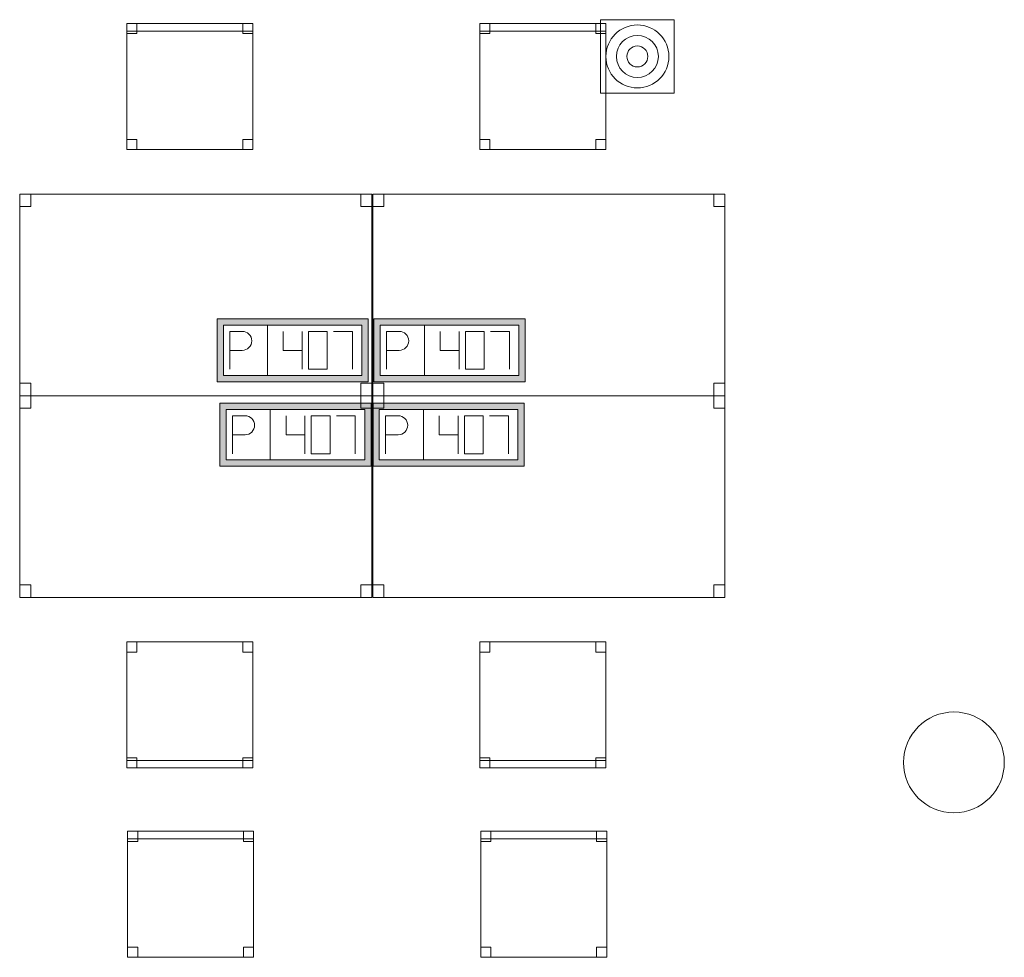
# Model space of a CAD drawing. Header units: metres. Extents: x 397.7 to 427.5, y 12.7 to 28.4.
# Tile 120 of 126: x 417.3 to 421.2, y 17 to 20.7. Entities that reach past the tile are written whole.
import ezdxf

# ---------------------------------------------------------------- set-up
doc = ezdxf.new("R2010")
doc.units = ezdxf.units.M
for name, color, linetype, lineweight in [('02_MOBILIARIO', 7, 'Continuous', 18), ('A-COLS-____-MCUT', 7, 'Continuous', 18), ('A-COLS-____-OTLN', 7, 'Continuous', 18), ('A-DETL-____-MBND', 7, 'Continuous', 18), ('A-DETL-GENF-OTLN', 7, 'Continuous', 18)]:
    doc.layers.add(name, color=color, linetype=linetype, lineweight=lineweight)

# ---------------------------------------------------------------- blocks, each defined once
blk = doc.blocks.new('Family - Taula 140X80_P5-151239-08_TEL_P5')
at = {"layer": 'A-DETL-____-MBND', "color": 253, "true_color": 0xaaaaaa}
for p, q in [((0, 0.8001), (0.0437, 0.8001)), ((0, 0.7501), (0, 0.8001)), ((0.0437, 0.8001), (0, 0.8001)), ((0, 0.8001), (0, 0.7501)), ((0, 0.8001), (1.3973, 0.8001)), ((0, 0), (0, 0.8001)), ((1.3973, 0.8001), (0, 0.8001)), ((0, 0.8001), (0, 0)), ((0.0437, 0.8001), (0.0437, 0.7501)), ((0.0437, 0.7501), (0.0437, 0.8001)), ((1.3536, 0.8001), (1.3973, 0.8001)), ((1.3536, 0.7501), (1.3536, 0.8001)), ((1.3973, 0.8001), (1.3536, 0.8001)), ((1.3536, 0.8001), (1.3536, 0.7501)), ((1.3973, 0.8001), (1.3973, 0.7501)), ((1.3973, 0.7501), (1.3973, 0.8001)), ((1.3973, 0.8001), (1.3973, 0)), ((1.3973, 0), (1.3973, 0.8001)), ((0.0437, 0.7501), (0, 0.7501)), ((0, 0.7501), (0.0437, 0.7501)), ((1.3973, 0.7501), (1.3536, 0.7501)), ((1.3536, 0.7501), (1.3973, 0.7501)), ((0, 0.05), (0.0437, 0.05)), ((0, 0), (0, 0.05)), ((0.0437, 0.05), (0, 0.05)), ((0, 0.05), (0, 0)), ((0.0437, 0.05), (0.0437, 0)), ((0.0437, 0), (0.0437, 0.05)), ((1.3536, 0.05), (1.3973, 0.05)), ((1.3536, 0), (1.3536, 0.05)), ((1.3973, 0.05), (1.3536, 0.05)), ((1.3536, 0.05), (1.3536, 0)), ((1.3973, 0.05), (1.3973, 0)), ((1.3973, 0), (1.3973, 0.05)), ((0, 0), (1.3973, 0)), ((0.0437, 0), (0, 0)), ((0, 0), (0.0437, 0)), ((1.3973, 0), (1.3536, 0)), ((1.3536, 0), (1.3973, 0)), ((1.3973, 0), (0, 0))]:
    blk.add_line(p, q, dxfattribs=at)
blk = doc.blocks.new('Family - Cadira d_Oficina_P5-151253-08_TEL_P5')
at = {"layer": 'A-DETL-____-MBND', "color": 253, "true_color": 0xaaaaaa}
for p, q in [((0, 0.47), (0, 0.5)), ((0, 0.5), (0.5, 0.5)), ((0, 0.5), (0, 0.47)), ((0.5, 0.5), (0, 0.5)), ((0, 0), (0, 0.5)), ((0, 0.5), (0.5, 0.5)), ((0.5, 0.5), (0, 0.5)), ((0, 0.5), (0, 0)), ((0, 0.46), (0, 0.5)), ((0, 0.5), (0.04, 0.5)), ((0, 0.5), (0, 0.46)), ((0.04, 0.5), (0, 0.5)), ((0.5, 0.47), (0, 0.47)), ((0, 0.47), (0.5, 0.47)), ((0.04, 0.5), (0.04, 0.46)), ((0.04, 0.46), (0.04, 0.5)), ((0.46, 0.46), (0.46, 0.5)), ((0.46, 0.5), (0.5, 0.5)), ((0.46, 0.5), (0.46, 0.46)), ((0.5, 0.5), (0.46, 0.5)), ((0.5, 0.5), (0.5, 0.47)), ((0.5, 0.47), (0.5, 0.5)), ((0.5, 0.5), (0.5, 0)), ((0.5, 0), (0.5, 0.5)), ((0.5, 0.5), (0.5, 0.46)), ((0.5, 0.46), (0.5, 0.5)), ((0.04, 0.46), (0, 0.46)), ((0, 0.46), (0.04, 0.46)), ((0.5, 0.46), (0.46, 0.46)), ((0.46, 0.46), (0.5, 0.46)), ((0, 0), (0, 0.04)), ((0, 0.04), (0.04, 0.04)), ((0, 0.04), (0, 0)), ((0.04, 0.04), (0, 0.04)), ((0.04, 0.04), (0.04, 0)), ((0.04, 0), (0.04, 0.04)), ((0.46, 0), (0.46, 0.04)), ((0.46, 0.04), (0.5, 0.04)), ((0.46, 0.04), (0.46, 0)), ((0.5, 0.04), (0.46, 0.04)), ((0.5, 0.04), (0.5, 0)), ((0.5, 0), (0.5, 0.04)), ((0.5, 0), (0, 0)), ((0.04, 0), (0, 0)), ((0, 0), (0.04, 0)), ((0.5, 0), (0.46, 0)), ((0.46, 0), (0.5, 0)), ((0, 0), (0.5, 0))]:
    blk.add_line(p, q, dxfattribs=at)
blk = doc.blocks.new('Family - Cadira d_Oficina_P5-151331-08_TEL_P5')
at = {"layer": 'A-DETL-____-MBND', "color": 253, "true_color": 0xaaaaaa}
for p, q in [((0, 0.46), (0, 0.5)), ((0, 0.5), (0.04, 0.5)), ((0, 0.5), (0, 0.46)), ((0.04, 0.5), (0, 0.5)), ((0, 0.47), (0, 0.5)), ((0, 0.5), (0.5, 0.5)), ((0, 0.5), (0, 0.47)), ((0.5, 0.5), (0, 0.5)), ((0, 0), (0, 0.5)), ((0, 0.5), (0.5, 0.5)), ((0.5, 0.5), (0, 0.5)), ((0, 0.5), (0, 0)), ((0.5, 0.47), (0, 0.47)), ((0, 0.47), (0.5, 0.47)), ((0.04, 0.5), (0.04, 0.46)), ((0.04, 0.46), (0.04, 0.5)), ((0.46, 0.46), (0.46, 0.5)), ((0.46, 0.5), (0.5, 0.5)), ((0.46, 0.5), (0.46, 0.46)), ((0.5, 0.5), (0.46, 0.5)), ((0.5, 0.5), (0.5, 0.47)), ((0.5, 0.47), (0.5, 0.5)), ((0.5, 0.5), (0.5, 0)), ((0.5, 0), (0.5, 0.5)), ((0.5, 0.5), (0.5, 0.46)), ((0.5, 0.46), (0.5, 0.5)), ((0.04, 0.46), (0, 0.46)), ((0, 0.46), (0.04, 0.46)), ((0.5, 0.46), (0.46, 0.46)), ((0.46, 0.46), (0.5, 0.46)), ((0, 0), (0, 0.04)), ((0, 0.04), (0.04, 0.04)), ((0, 0.04), (0, 0)), ((0.04, 0.04), (0, 0.04)), ((0.04, 0.04), (0.04, 0)), ((0.04, 0), (0.04, 0.04)), ((0.46, 0), (0.46, 0.04)), ((0.46, 0.04), (0.5, 0.04)), ((0.46, 0.04), (0.46, 0)), ((0.5, 0.04), (0.46, 0.04)), ((0.5, 0.04), (0.5, 0)), ((0.5, 0), (0.5, 0.04)), ((0.04, 0), (0, 0)), ((0, 0), (0.04, 0)), ((0.5, 0), (0, 0)), ((0.5, 0), (0.46, 0)), ((0.46, 0), (0.5, 0)), ((0, 0), (0.5, 0))]:
    blk.add_line(p, q, dxfattribs=at)
blk = doc.blocks.new('Family - Taula 140X80_P5-151336-08_TEL_P5')
at = {"layer": 'A-DETL-____-MBND', "color": 253, "true_color": 0xaaaaaa}
for p, q in [((0, 0), (0, 0.8001)), ((0, 0.8001), (1.3973, 0.8001)), ((1.3973, 0.8001), (0, 0.8001)), ((0, 0.8001), (0, 0)), ((0, 0.7501), (0, 0.8001)), ((0, 0.8001), (0.0437, 0.8001)), ((0.0437, 0.8001), (0, 0.8001)), ((0, 0.8001), (0, 0.7501)), ((0.0437, 0.8001), (0.0437, 0.7501)), ((0.0437, 0.7501), (0.0437, 0.8001)), ((1.3536, 0.7501), (1.3536, 0.8001)), ((1.3536, 0.8001), (1.3973, 0.8001)), ((1.3973, 0.8001), (1.3536, 0.8001)), ((1.3536, 0.8001), (1.3536, 0.7501)), ((1.3973, 0.8001), (1.3973, 0)), ((1.3973, 0), (1.3973, 0.8001)), ((1.3973, 0.8001), (1.3973, 0.7501)), ((1.3973, 0.7501), (1.3973, 0.8001)), ((0.0437, 0.7501), (0, 0.7501)), ((0, 0.7501), (0.0437, 0.7501)), ((1.3973, 0.7501), (1.3536, 0.7501)), ((1.3536, 0.7501), (1.3973, 0.7501)), ((0, 0), (0, 0.05)), ((0, 0.05), (0.0437, 0.05)), ((0.0437, 0.05), (0, 0.05)), ((0, 0.05), (0, 0)), ((0.0437, 0.05), (0.0437, 0)), ((0.0437, 0), (0.0437, 0.05)), ((1.3536, 0), (1.3536, 0.05)), ((1.3536, 0.05), (1.3973, 0.05)), ((1.3973, 0.05), (1.3536, 0.05)), ((1.3536, 0.05), (1.3536, 0)), ((1.3973, 0.05), (1.3973, 0)), ((1.3973, 0), (1.3973, 0.05)), ((1.3973, 0), (0, 0)), ((0, 0), (1.3973, 0)), ((0.0437, 0), (0, 0)), ((0, 0), (0.0437, 0)), ((1.3973, 0), (1.3536, 0)), ((1.3536, 0), (1.3973, 0))]:
    blk.add_line(p, q, dxfattribs=at)
blk = doc.blocks.new('Family - Cadira d_Oficina_P5-151422-08_TEL_P5')
at = {"layer": 'A-DETL-____-MBND', "color": 253, "true_color": 0xaaaaaa}
for p, q in [((0, 0), (0, 0.5)), ((0, 0.5), (0.5, 0.5)), ((0.5, 0.5), (0, 0.5)), ((0, 0.5), (0, 0)), ((0, 0.46), (0, 0.5)), ((0, 0.5), (0.04, 0.5)), ((0, 0.5), (0, 0.46)), ((0.04, 0.5), (0, 0.5)), ((0, 0.47), (0, 0.5)), ((0, 0.5), (0.5, 0.5)), ((0, 0.5), (0, 0.47)), ((0.5, 0.5), (0, 0.5)), ((0.5, 0.47), (0, 0.47)), ((0, 0.47), (0.5, 0.47)), ((0.04, 0.5), (0.04, 0.46)), ((0.04, 0.46), (0.04, 0.5)), ((0.46, 0.46), (0.46, 0.5)), ((0.46, 0.5), (0.5, 0.5)), ((0.46, 0.5), (0.46, 0.46)), ((0.5, 0.5), (0.46, 0.5)), ((0.5, 0.5), (0.5, 0)), ((0.5, 0), (0.5, 0.5)), ((0.5, 0.5), (0.5, 0.46)), ((0.5, 0.46), (0.5, 0.5)), ((0.5, 0.5), (0.5, 0.47)), ((0.5, 0.47), (0.5, 0.5)), ((0.04, 0.46), (0, 0.46)), ((0, 0.46), (0.04, 0.46)), ((0.5, 0.46), (0.46, 0.46)), ((0.46, 0.46), (0.5, 0.46)), ((0, 0), (0, 0.04)), ((0, 0.04), (0.04, 0.04)), ((0, 0.04), (0, 0)), ((0.04, 0.04), (0, 0.04)), ((0.04, 0.04), (0.04, 0)), ((0.04, 0), (0.04, 0.04)), ((0.46, 0), (0.46, 0.04)), ((0.46, 0.04), (0.5, 0.04)), ((0.46, 0.04), (0.46, 0)), ((0.5, 0.04), (0.46, 0.04)), ((0.5, 0.04), (0.5, 0)), ((0.5, 0), (0.5, 0.04)), ((0.5, 0), (0, 0)), ((0.04, 0), (0, 0)), ((0, 0), (0.04, 0)), ((0.5, 0), (0.46, 0)), ((0.46, 0), (0.5, 0)), ((0, 0), (0.5, 0))]:
    blk.add_line(p, q, dxfattribs=at)
blk = doc.blocks.new('Family - Cadira d_Oficina_P5-151493-08_TEL_P5')
at = {"layer": 'A-DETL-____-MBND', "color": 253, "true_color": 0xaaaaaa}
for p, q in [((0, 0.5), (0.04, 0.5)), ((0, 0.46), (0, 0.5)), ((0.04, 0.5), (0, 0.5)), ((0, 0.5), (0, 0.46)), ((0, 0), (0, 0.5)), ((0, 0.5), (0.5, 0.5)), ((0, 0.5), (0, 0)), ((0.5, 0.5), (0, 0.5)), ((0.04, 0.5), (0.04, 0.46)), ((0.04, 0.46), (0.04, 0.5)), ((0.46, 0.5), (0.5, 0.5)), ((0.46, 0.46), (0.46, 0.5)), ((0.5, 0.5), (0.46, 0.5)), ((0.46, 0.5), (0.46, 0.46)), ((0.5, 0.5), (0.5, 0)), ((0.5, 0), (0.5, 0.5)), ((0.5, 0.5), (0.5, 0.46)), ((0.5, 0.46), (0.5, 0.5)), ((0.04, 0.46), (0, 0.46)), ((0, 0.46), (0.04, 0.46)), ((0.5, 0.46), (0.46, 0.46)), ((0.46, 0.46), (0.5, 0.46)), ((0, 0.04), (0.04, 0.04)), ((0, 0), (0, 0.04)), ((0.04, 0.04), (0, 0.04)), ((0, 0.04), (0, 0)), ((0.04, 0.04), (0.04, 0)), ((0.04, 0), (0.04, 0.04)), ((0.46, 0.04), (0.5, 0.04)), ((0.46, 0), (0.46, 0.04)), ((0.5, 0.04), (0.46, 0.04)), ((0.46, 0.04), (0.46, 0)), ((0.5, 0.04), (0.5, 0)), ((0.5, 0), (0.5, 0.04)), ((0, 0.03), (0.5, 0.03)), ((0, 0), (0, 0.03)), ((0.5, 0.03), (0, 0.03)), ((0, 0.03), (0, 0)), ((0.04, 0), (0, 0)), ((0, 0), (0.04, 0)), ((0.5, 0), (0, 0)), ((0, 0), (0.5, 0)), ((0.5, 0), (0, 0)), ((0.5, 0.03), (0.5, 0)), ((0.5, 0), (0.5, 0.03)), ((0, 0), (0.5, 0)), ((0.5, 0), (0.46, 0)), ((0.46, 0), (0.5, 0))]:
    blk.add_line(p, q, dxfattribs=at)
blk = doc.blocks.new('Family - Pilar P5-151517-08_TEL_P5')
at = {"layer": 'A-COLS-____-MCUT', "color": 253, "true_color": 0xaaaaaa}
for start, end in [(360, 180), (180, 360)]:
    blk.add_arc((0.2, 0.2), 0.2, start, end, dxfattribs=at)
at = {"layer": 'A-COLS-____-OTLN', "color": 253, "true_color": 0xaaaaaa}
for start, end in [(360, 180), (180, 360)]:
    blk.add_arc((0.2, 0.2), 0.2, start, end, dxfattribs=at)
blk = doc.blocks.new('Family - Taula 140X80_P5-151527-08_TEL_P5')
at = {"layer": 'A-DETL-____-MBND', "color": 253, "true_color": 0xaaaaaa}
for p, q in [((0, 0.8001), (1.3973, 0.8001)), ((0, 0), (0, 0.8001)), ((1.3973, 0.8001), (0, 0.8001)), ((0, 0.8001), (0, 0)), ((0, 0.8001), (0.0437, 0.8001)), ((0, 0.7501), (0, 0.8001)), ((0.0437, 0.8001), (0, 0.8001)), ((0, 0.8001), (0, 0.7501)), ((0.0437, 0.8001), (0.0437, 0.7501)), ((0.0437, 0.7501), (0.0437, 0.8001)), ((1.3536, 0.8001), (1.3973, 0.8001)), ((1.3536, 0.7501), (1.3536, 0.8001)), ((1.3973, 0.8001), (1.3536, 0.8001)), ((1.3536, 0.8001), (1.3536, 0.7501)), ((1.3973, 0.8001), (1.3973, 0.7501)), ((1.3973, 0.7501), (1.3973, 0.8001)), ((1.3973, 0.8001), (1.3973, 0)), ((1.3973, 0), (1.3973, 0.8001)), ((0.0437, 0.7501), (0, 0.7501)), ((0, 0.7501), (0.0437, 0.7501)), ((1.3973, 0.7501), (1.3536, 0.7501)), ((1.3536, 0.7501), (1.3973, 0.7501)), ((0, 0.05), (0.0437, 0.05)), ((0, 0), (0, 0.05)), ((0.0437, 0.05), (0, 0.05)), ((0, 0.05), (0, 0)), ((0.0437, 0.05), (0.0437, 0)), ((0.0437, 0), (0.0437, 0.05)), ((1.3536, 0.05), (1.3973, 0.05)), ((1.3536, 0), (1.3536, 0.05)), ((1.3973, 0.05), (1.3536, 0.05)), ((1.3536, 0.05), (1.3536, 0)), ((1.3973, 0.05), (1.3973, 0)), ((1.3973, 0), (1.3973, 0.05)), ((0.0437, 0), (0, 0)), ((0, 0), (0.0437, 0)), ((0, 0), (1.3973, 0)), ((1.3973, 0), (1.3536, 0)), ((1.3536, 0), (1.3973, 0)), ((1.3973, 0), (0, 0))]:
    blk.add_line(p, q, dxfattribs=at)
blk = doc.blocks.new('Family - Cadira d_Oficina_P5-151664-08_TEL_P5')
at = {"layer": 'A-DETL-____-MBND', "color": 253, "true_color": 0xaaaaaa}
for p, q in [((0, 0.46), (0, 0.5)), ((0, 0.5), (0.04, 0.5)), ((0, 0.5), (0, 0.46)), ((0.04, 0.5), (0, 0.5)), ((0, 0.47), (0, 0.5)), ((0, 0.5), (0.5, 0.5)), ((0, 0.5), (0, 0.47)), ((0.5, 0.5), (0, 0.5)), ((0, 0), (0, 0.5)), ((0, 0.5), (0.5, 0.5)), ((0.5, 0.5), (0, 0.5)), ((0, 0.5), (0, 0)), ((0.5, 0.47), (0, 0.47)), ((0, 0.47), (0.5, 0.47)), ((0.04, 0.5), (0.04, 0.46)), ((0.04, 0.46), (0.04, 0.5)), ((0.46, 0.46), (0.46, 0.5)), ((0.46, 0.5), (0.5, 0.5)), ((0.46, 0.5), (0.46, 0.46)), ((0.5, 0.5), (0.46, 0.5)), ((0.5, 0.5), (0.5, 0.47)), ((0.5, 0.47), (0.5, 0.5)), ((0.5, 0.5), (0.5, 0.46)), ((0.5, 0.46), (0.5, 0.5)), ((0.5, 0.5), (0.5, 0)), ((0.5, 0), (0.5, 0.5)), ((0.04, 0.46), (0, 0.46)), ((0, 0.46), (0.04, 0.46)), ((0.5, 0.46), (0.46, 0.46)), ((0.46, 0.46), (0.5, 0.46)), ((0, 0), (0, 0.04)), ((0, 0.04), (0.04, 0.04)), ((0, 0.04), (0, 0)), ((0.04, 0.04), (0, 0.04)), ((0.04, 0.04), (0.04, 0)), ((0.04, 0), (0.04, 0.04)), ((0.46, 0), (0.46, 0.04)), ((0.46, 0.04), (0.5, 0.04)), ((0.46, 0.04), (0.46, 0)), ((0.5, 0.04), (0.46, 0.04)), ((0.5, 0.04), (0.5, 0)), ((0.5, 0), (0.5, 0.04)), ((0.5, 0), (0, 0)), ((0.04, 0), (0, 0)), ((0, 0), (0.04, 0)), ((0.5, 0), (0.46, 0)), ((0.46, 0), (0.5, 0)), ((0, 0), (0.5, 0))]:
    blk.add_line(p, q, dxfattribs=at)
blk = doc.blocks.new('Family - Taula 140X80_P5-151694-08_TEL_P5')
at = {"layer": 'A-DETL-____-MBND', "color": 253, "true_color": 0xaaaaaa}
for p, q in [((0, 0.7501), (0, 0.8001)), ((0, 0.8001), (0.0437, 0.8001)), ((0.0437, 0.8001), (0, 0.8001)), ((0, 0.8001), (0, 0.7501)), ((0, 0), (0, 0.8001)), ((0, 0.8001), (1.3973, 0.8001)), ((1.3973, 0.8001), (0, 0.8001)), ((0, 0.8001), (0, 0)), ((0.0437, 0.8001), (0.0437, 0.7501)), ((0.0437, 0.7501), (0.0437, 0.8001)), ((1.3536, 0.7501), (1.3536, 0.8001)), ((1.3536, 0.8001), (1.3973, 0.8001)), ((1.3973, 0.8001), (1.3536, 0.8001)), ((1.3536, 0.8001), (1.3536, 0.7501)), ((1.3973, 0.8001), (1.3973, 0.7501)), ((1.3973, 0.7501), (1.3973, 0.8001)), ((1.3973, 0.8001), (1.3973, 0)), ((1.3973, 0), (1.3973, 0.8001)), ((0.0437, 0.7501), (0, 0.7501)), ((0, 0.7501), (0.0437, 0.7501)), ((1.3973, 0.7501), (1.3536, 0.7501)), ((1.3536, 0.7501), (1.3973, 0.7501)), ((0, 0), (0, 0.05)), ((0, 0.05), (0.0437, 0.05)), ((0.0437, 0.05), (0, 0.05)), ((0, 0.05), (0, 0)), ((0.0437, 0.05), (0.0437, 0)), ((0.0437, 0), (0.0437, 0.05)), ((1.3536, 0), (1.3536, 0.05)), ((1.3536, 0.05), (1.3973, 0.05)), ((1.3973, 0.05), (1.3536, 0.05)), ((1.3536, 0.05), (1.3536, 0)), ((1.3973, 0.05), (1.3973, 0)), ((1.3973, 0), (1.3973, 0.05)), ((0.0437, 0), (0, 0)), ((0, 0), (0.0437, 0)), ((1.3973, 0), (0, 0)), ((0, 0), (1.3973, 0)), ((1.3973, 0), (1.3536, 0)), ((1.3536, 0), (1.3973, 0))]:
    blk.add_line(p, q, dxfattribs=at)
blk = doc.blocks.new('Family - Cadira d_Oficina_P5-151752-08_TEL_P5')
at = {"layer": 'A-DETL-____-MBND', "color": 253, "true_color": 0xaaaaaa}
for p, q in [((0, 0), (0, 0.5)), ((0, 0.5), (0.5, 0.5)), ((0, 0.5), (0, 0)), ((0.5, 0.5), (0, 0.5)), ((0, 0.5), (0.04, 0.5)), ((0, 0.46), (0, 0.5)), ((0.04, 0.5), (0, 0.5)), ((0, 0.5), (0, 0.46)), ((0.04, 0.5), (0.04, 0.46)), ((0.04, 0.46), (0.04, 0.5)), ((0.46, 0.5), (0.5, 0.5)), ((0.46, 0.46), (0.46, 0.5)), ((0.5, 0.5), (0.46, 0.5)), ((0.46, 0.5), (0.46, 0.46)), ((0.5, 0.5), (0.5, 0)), ((0.5, 0), (0.5, 0.5)), ((0.5, 0.5), (0.5, 0.46)), ((0.5, 0.46), (0.5, 0.5)), ((0.04, 0.46), (0, 0.46)), ((0, 0.46), (0.04, 0.46)), ((0.5, 0.46), (0.46, 0.46)), ((0.46, 0.46), (0.5, 0.46)), ((0, 0.04), (0.04, 0.04)), ((0, 0), (0, 0.04)), ((0.04, 0.04), (0, 0.04)), ((0, 0.04), (0, 0)), ((0.04, 0.04), (0.04, 0)), ((0.04, 0), (0.04, 0.04)), ((0.46, 0.04), (0.5, 0.04)), ((0.46, 0), (0.46, 0.04)), ((0.5, 0.04), (0.46, 0.04)), ((0.46, 0.04), (0.46, 0)), ((0.5, 0.04), (0.5, 0)), ((0.5, 0), (0.5, 0.04)), ((0, 0.03), (0.5, 0.03)), ((0, 0), (0, 0.03)), ((0.5, 0.03), (0, 0.03)), ((0, 0.03), (0, 0)), ((0.04, 0), (0, 0)), ((0, 0), (0.04, 0)), ((0.5, 0), (0, 0)), ((0, 0), (0.5, 0)), ((0.5, 0), (0, 0)), ((0.5, 0.03), (0.5, 0)), ((0.5, 0), (0.5, 0.03)), ((0, 0), (0.5, 0)), ((0.5, 0), (0.46, 0)), ((0.46, 0), (0.5, 0))]:
    blk.add_line(p, q, dxfattribs=at)
blk = doc.blocks.new('LONDR55-XX_ZZ-ARQ-CAA-M3D-Londres55_ifc-1-08_TEL_P5')
at = {"layer": '02_MOBILIARIO', "color": 253, "lineweight": 18, "true_color": 0xaaaaaa}
for name, p in [('Family - Cadira d_Oficina_P5-151422-08_TEL_P5', (417.7096, 20.231)), ('Family - Cadira d_Oficina_P5-151664-08_TEL_P5', (419.1108, 20.231)), ('Family - Taula 140X80_P5-151239-08_TEL_P5', (417.2846, 19.2543)), ('Family - Taula 140X80_P5-151527-08_TEL_P5', (418.6858, 19.2543)), ('Family - Taula 140X80_P5-151336-08_TEL_P5', (417.2846, 18.4542)), ('Family - Taula 140X80_P5-151694-08_TEL_P5', (418.6858, 18.4542)), ('Family - Cadira d_Oficina_P5-151493-08_TEL_P5', (417.7096, 17.7775)), ('Family - Cadira d_Oficina_P5-151752-08_TEL_P5', (419.1108, 17.7775)), ('Family - Cadira d_Oficina_P5-151331-08_TEL_P5', (417.7129, 17.0263)), ('Family - Cadira d_Oficina_P5-151253-08_TEL_P5', (419.1141, 17.0263))]:
    blk.add_blockref(name, p, dxfattribs=at)
at = {"layer": 'A-COLS-____-OTLN', "color": 253, "lineweight": 18, "true_color": 0xaaaaaa}
blk.add_blockref('Family - Pilar P5-151517-08_TEL_P5', (420.792, 17.5995), dxfattribs=at)
blk = doc.blocks.new('ZYR_08_04 Altaveu Sostre Encastat - Altaveu Encastat 08 _Rect_-911407-08_TEL_P5')
at = {"layer": 'A-DETL-GENF-OTLN', "color": 6, "true_color": 0xff00ff}
for p, q in [((-0.145825, 0.145825), (0.145825, 0.145825)), ((-0.145825, -0.145825), (-0.145825, 0.145825)), ((0.145825, 0.145825), (0.145825, -0.145825)), ((0.145825, -0.145825), (-0.145825, -0.145825))]:
    blk.add_line(p, q, dxfattribs=at)
for radius in [0.125, 0.083333, 0.041667]:
    blk.add_circle((0, 0), radius, dxfattribs=at)
blk = doc.blocks.new('ZYR_05_02_05 PT 4COL Terra - 07 PT Terra _4SC-2SAI-2VD_-903859-08_TEL_P5')
at = {"layer": 'A-DETL-____-MBND', "true_color": 0x3c0aff}
h = blk.add_hatch(color=180, dxfattribs=at)
h.paths.add_polyline_path([(-0.4898, -0.125), (0.1102, -0.125), (0.1102, 0.125), (-0.4898, 0.125)])
h.paths.add_polyline_path([(-0.4648, -0.1), (-0.4648, 0.1), (0.0852, 0.1), (0.0852, -0.1)])
at = {"layer": 'A-DETL-____-MBND', "color": 180, "true_color": 0x3c0aff}
for p, q in [((0.1102, 0.125), (-0.4898, 0.125)), ((-0.4898, 0.125), (-0.4898, -0.125)), ((-0.4898, 0.125), (0.1102, 0.125)), ((-0.4898, 0.125), (-0.4898, -0.125)), ((0.1102, -0.125), (0.1102, 0.125)), ((0.1102, 0.125), (0.1102, -0.125)), ((-0.4648, -0.1), (-0.4648, 0.1)), ((-0.4648, 0.1), (0.0852, 0.1)), ((-0.4648, 0.1), (0.0852, 0.1)), ((-0.4648, -0.1), (-0.4648, 0.1)), ((-0.2898, 0.1), (-0.2898, -0.1)), ((0.0852, 0.1), (0.0852, -0.1)), ((0.0852, 0.1), (0.0852, -0.1)), ((-0.4398, 0.075), (-0.3898, 0.0754)), ((-0.4398, 0.075), (-0.4398, -0.075)), ((-0.2273, 0.075), (-0.2273, 0)), ((-0.1523, 0.075), (-0.1523, -0.075)), ((-0.0523, 0.075), (-0.1273, 0.075)), ((-0.1273, 0.075), (-0.1273, -0.075)), ((-0.0523, -0.075), (-0.0523, 0.075)), ((-0.0273, 0.075), (0.0477, 0.075)), ((0.0477, 0.075), (0.0477, -0.075)), ((-0.4398, 0), (-0.3898, 0)), ((-0.2273, 0), (-0.1523, 0)), ((-0.1273, -0.075), (-0.0523, -0.075)), ((0.0852, -0.1), (-0.4648, -0.1)), ((0.0852, -0.1), (-0.4648, -0.1)), ((-0.4898, -0.125), (0.1102, -0.125)), ((0.1102, -0.125), (-0.4898, -0.125))]:
    blk.add_line(p, q, dxfattribs=at)
blk.add_arc((-0.3898, 0.0377), 0.0377, 270, 90, dxfattribs=at)
blk = doc.blocks.new('ZYR_05_02_05 PT 4COL Terra - 07 PT Terra _4SC-2SAI-2VD_-903860-08_TEL_P5')
at = {"layer": 'A-DETL-____-MBND', "true_color": 0x3c0aff}
h = blk.add_hatch(color=180, dxfattribs=at)
h.paths.add_polyline_path([(-0.5009, -0.125), (0.0991, -0.125), (0.0991, 0.125), (-0.5009, 0.125), (-0.5009, 0.0811)])
h.paths.add_polyline_path([(-0.4759, -0.1), (-0.4759, 0.1), (0.0741, 0.1), (0.0741, -0.1)])
at = {"layer": 'A-DETL-____-MBND', "color": 180, "true_color": 0x3c0aff}
for p, q in [((0.0991, 0.125), (-0.5009, 0.125)), ((-0.5009, 0.125), (-0.5009, -0.125)), ((-0.5009, 0.125), (0.0991, 0.125)), ((-0.5009, 0.125), (-0.5009, -0.125)), ((0.0991, -0.125), (0.0991, 0.125)), ((0.0991, 0.125), (0.0991, -0.125)), ((-0.4759, -0.1), (-0.4759, 0.1)), ((-0.4759, 0.1), (0.0741, 0.1)), ((-0.4759, 0.1), (0.0741, 0.1)), ((-0.4759, -0.1), (-0.4759, 0.1)), ((-0.3009, 0.1), (-0.3009, -0.1)), ((0.0741, 0.1), (0.0741, -0.1)), ((0.0741, 0.1), (0.0741, -0.1)), ((-0.4509, 0.075), (-0.4009, 0.0754)), ((-0.4509, 0.075), (-0.4509, -0.075)), ((-0.2384, 0.075), (-0.2384, 0)), ((-0.1634, 0.075), (-0.1634, -0.075)), ((-0.0634, 0.075), (-0.1384, 0.075)), ((-0.1384, 0.075), (-0.1384, -0.075)), ((-0.0634, -0.075), (-0.0634, 0.075)), ((-0.0384, 0.075), (0.0366, 0.075)), ((0.0366, 0.075), (0.0366, -0.075)), ((-0.4509, 0), (-0.4009, 0)), ((-0.2384, 0), (-0.1634, 0)), ((-0.1384, -0.075), (-0.0634, -0.075)), ((0.0741, -0.1), (-0.4759, -0.1)), ((0.0741, -0.1), (-0.4759, -0.1)), ((-0.5009, -0.125), (0.0991, -0.125)), ((0.0991, -0.125), (-0.5009, -0.125))]:
    blk.add_line(p, q, dxfattribs=at)
blk.add_arc((-0.4009, 0.0377), 0.0377, 270, 90, dxfattribs=at)
blk = doc.blocks.new('ZYR_05_02_05 PT 4COL Terra - 07 PT Terra _4SC-2SAI-2VD_-903861-08_TEL_P5')
at = {"layer": 'A-DETL-____-MBND', "true_color": 0x3c0aff}
h = blk.add_hatch(color=180, dxfattribs=at)
h.paths.add_polyline_path([(-0.102, -0.125), (0.498, -0.125), (0.498, 0.125), (-0.102, 0.125)])
h.paths.add_polyline_path([(-0.077, -0.1), (-0.077, 0.1), (0.473, 0.1), (0.473, -0.1)])
at = {"layer": 'A-DETL-____-MBND', "color": 180, "true_color": 0x3c0aff}
for p, q in [((0.498, 0.125), (-0.102, 0.125)), ((-0.102, 0.125), (-0.102, -0.125)), ((-0.102, 0.125), (0.498, 0.125)), ((-0.102, 0.125), (-0.102, -0.125)), ((0.498, -0.125), (0.498, 0.125)), ((0.498, 0.125), (0.498, -0.125)), ((-0.077, -0.1), (-0.077, 0.1)), ((-0.077, 0.1), (0.473, 0.1)), ((-0.077, 0.1), (0.473, 0.1)), ((-0.077, -0.1), (-0.077, 0.1)), ((0.098, 0.1), (0.098, -0.1)), ((0.473, 0.1), (0.473, -0.1)), ((0.473, 0.1), (0.473, -0.1)), ((-0.052, 0.075), (-0.002, 0.0754)), ((-0.052, 0.075), (-0.052, -0.075)), ((0.1605, 0.075), (0.1605, 0)), ((0.2355, 0.075), (0.2355, -0.075)), ((0.3355, 0.075), (0.2605, 0.075)), ((0.2605, 0.075), (0.2605, -0.075)), ((0.3355, -0.075), (0.3355, 0.075)), ((0.3605, 0.075), (0.4355, 0.075)), ((0.4355, 0.075), (0.4355, -0.075)), ((-0.052, 0), (-0.002, 0)), ((0.1605, 0), (0.2355, 0)), ((0.2605, -0.075), (0.3355, -0.075)), ((0.473, -0.1), (-0.077, -0.1)), ((0.473, -0.1), (-0.077, -0.1)), ((-0.102, -0.125), (0.498, -0.125)), ((0.498, -0.125), (-0.102, -0.125))]:
    blk.add_line(p, q, dxfattribs=at)
blk.add_arc((-0.002, 0.0377), 0.0377, 270, 90, dxfattribs=at)
blk = doc.blocks.new('ZYR_05_02_05 PT 4COL Terra - 07 PT Terra _4SC-2SAI-2VD_-903862-08_TEL_P5')
at = {"layer": 'A-DETL-____-MBND', "true_color": 0x3c0aff}
h = blk.add_hatch(color=180, dxfattribs=at)
h.paths.add_polyline_path([(-0.0982, -0.125), (0.5018, -0.125), (0.5018, 0.125), (-0.0982, 0.125), (-0.0982, 0.0811)])
h.paths.add_polyline_path([(-0.0732, -0.1), (-0.0732, 0.1), (0.4768, 0.1), (0.4768, -0.1)])
at = {"layer": 'A-DETL-____-MBND', "color": 180, "true_color": 0x3c0aff}
for p, q in [((0.5018, 0.125), (-0.0982, 0.125)), ((-0.0982, 0.125), (-0.0982, -0.125)), ((-0.0982, 0.125), (0.5018, 0.125)), ((-0.0982, 0.125), (-0.0982, -0.125)), ((0.5018, -0.125), (0.5018, 0.125)), ((0.5018, 0.125), (0.5018, -0.125)), ((-0.0732, -0.1), (-0.0732, 0.1)), ((-0.0732, 0.1), (0.4768, 0.1)), ((-0.0732, 0.1), (0.4768, 0.1)), ((-0.0732, -0.1), (-0.0732, 0.1)), ((0.1018, 0.1), (0.1018, -0.1)), ((0.4768, 0.1), (0.4768, -0.1)), ((0.4768, 0.1), (0.4768, -0.1)), ((-0.0482, 0.075), (0.0018, 0.0754)), ((-0.0482, 0.075), (-0.0482, -0.075)), ((0.1643, 0.075), (0.1643, 0)), ((0.2393, 0.075), (0.2393, -0.075)), ((0.3393, 0.075), (0.2643, 0.075)), ((0.2643, 0.075), (0.2643, -0.075)), ((0.3393, -0.075), (0.3393, 0.075)), ((0.3643, 0.075), (0.4393, 0.075)), ((0.4393, 0.075), (0.4393, -0.075)), ((-0.0482, 0), (0.0018, 0)), ((0.1643, 0), (0.2393, 0)), ((0.2643, -0.075), (0.3393, -0.075)), ((0.4768, -0.1), (-0.0732, -0.1)), ((0.4768, -0.1), (-0.0732, -0.1)), ((-0.0982, -0.125), (0.5018, -0.125)), ((0.5018, -0.125), (-0.0982, -0.125))]:
    blk.add_line(p, q, dxfattribs=at)
blk.add_arc((0.0018, 0.0377), 0.0377, 270, 90, dxfattribs=at)

msp = doc.modelspace()

# ---------------------------------------------------------------- block references
at = {"lineweight": 5}
msp.add_blockref('LONDR55-XX_ZZ-ARQ-CAA-M3D-Londres55_ifc-1-08_TEL_P5', (0, 0), dxfattribs=at)
at = {"layer": 'A-DETL-____-MBND', "color": 180, "true_color": 0x3c0aff}
for name, p in [('ZYR_05_02_05 PT 4COL Terra - 07 PT Terra _4SC-2SAI-2VD_-903860-08_TEL_P5', (418.5688, 19.4343)), ('ZYR_05_02_05 PT 4COL Terra - 07 PT Terra _4SC-2SAI-2VD_-903862-08_TEL_P5', (418.7888, 19.4343)), ('ZYR_05_02_05 PT 4COL Terra - 07 PT Terra _4SC-2SAI-2VD_-903859-08_TEL_P5', (418.5688, 19.0993)), ('ZYR_05_02_05 PT 4COL Terra - 07 PT Terra _4SC-2SAI-2VD_-903861-08_TEL_P5', (418.7888, 19.0993))]:
    msp.add_blockref(name, p, dxfattribs=at)
at = {"layer": 'A-DETL-GENF-OTLN', "color": 6, "true_color": 0xff00ff}
msp.add_blockref('ZYR_08_04 Altaveu Sostre Encastat - Altaveu Encastat 08 _Rect_-911407-08_TEL_P5', (419.7358, 20.6003), dxfattribs=at)

doc.saveas('drawing.dxf')
